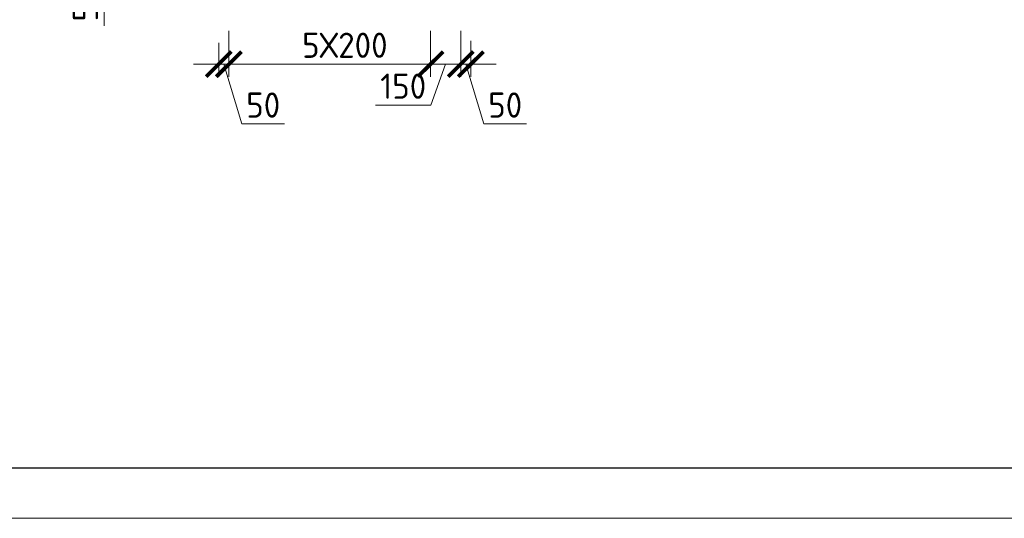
# Model space of a CAD drawing. Header units: millimetres. Extents: x 369815 to 1481759, y -423071 to -27917.
# Tile 62 of 256: x 502626 to 512391, y -265573 to -260622. Entities that reach past the tile are written whole.
import ezdxf

# ---------------------------------------------------------------- set-up
doc = ezdxf.new("R2010")
doc.units = ezdxf.units.MM
for name, color, linetype, lineweight in [('размер', 1, 'Continuous', 25), ('РАЗМЕРЫ', 1, 'Continuous', 9), ('Текст', 7, 'Continuous', 25), ('ТОНКИЕ', 7, 'Continuous', 9)]:
    doc.layers.add(name, color=color, linetype=linetype, lineweight=lineweight)
doc.layers.add('ТОЛСТЫЕ_ОСНОВНЫЕ', color=6, linetype='Continuous')
doc.styles.add('GOST-2.304_Type-B', font='GOST_Common.ttf')
doc.styles.add('ГОСТ', font='GOST_Common.ttf')
doc.dimstyles.new('мой 25', dxfattribs={"dimscale": 100, "dimtxt": 2.5, "dimasz": 2.5, "dimexe": 1.25, "dimexo": 0.625, "dimtad": 1, "dimdec": 0, "dimlfac": 0.5, "dimtxsty": 'GOST-2.304_Type-B', "dimblk": 'ARCHTICK', "dimcen": 2.5, "dimdle": 1.25, "dimaunit": 1, "dimadec": 1, "dimazin": 2, "dimtfac": 1, "dimtdec": 0, "dimtmove": 1, "dimatfit": 3, "dimfxl": 6, "dimfxlon": 1, "dimtfill": 1, "dimlwd": -1, "dimlwe": -1, "dimarcsym": 0})

# ---------------------------------------------------------------- blocks, each defined once
blk = doc.blocks.new('_ArchTick')
at = {"color": 0, "linetype": 'ByBlock', "const_width": 0.15}
blk.add_lwpolyline([(-0.5, -0.5), (0.5, 0.5)], dxfattribs=at)
blk = doc.blocks.new('*D839')
at = {"layer": 'DEFPOINTS', "color": 0, "transparency": 16777216}
for p in [(504700.1, -260669.2), (506700.1, -260669.2), (504700.1, -261063.9)]:
    blk.add_point(p, dxfattribs=at)
at = {"layer": 'РАЗМЕРЫ', "color": 0, "linetype": 'Continuous', "transparency": 16777216}
for p, q in [((504700.1, -260731.7), (504700.1, -261188.9)), ((506700.1, -260731.7), (506700.1, -261188.9)), ((506825.1, -261063.9), (504575.1, -261063.9))]:
    blk.add_line(p, q, dxfattribs=at)
at = {"layer": 'РАЗМЕРЫ', "color": 0, "transparency": 16777216, "xscale": 250, "yscale": 250, "zscale": 250, "rotation": 180}
blk.add_blockref('_ArchTick', (504700.1, -261063.9), dxfattribs=at)
at = {"layer": 'РАЗМЕРЫ', "color": 0, "transparency": 16777216, "xscale": 250, "yscale": 250, "zscale": 250}
blk.add_blockref('_ArchTick', (506700.1, -261063.9), dxfattribs=at)
at = {"layer": 'РАЗМЕРЫ', "color": 0, "transparency": 16777216, "insert": (505850.1, -260876.4), "char_height": 250, "attachment_point": 5, "style": 'GOST-2.304_Type-B', "bg_fill": 3, "box_fill_scale": 1.1, "bg_fill_color": 256, "bg_fill_true_color": 13158600, "bg_fill_transparency": 0}
blk.add_mtext('5Х200', dxfattribs=at)
blk = doc.blocks.new('*D840')
at = {"layer": 'DEFPOINTS', "color": 0, "transparency": 16777216}
for p in [(504600.1, -260436.7, 1440), (504700.1, -260872.6), (504600.1, -261063.9)]:
    blk.add_point(p, dxfattribs=at)
at = {"layer": 'РАЗМЕРЫ', "color": 0, "linetype": 'Continuous', "transparency": 16777216}
for p, q in [((504600.1, -260853.3), (504600.1, -261188.9)), ((504700.1, -260935.1), (504700.1, -261188.9)), ((504600.1, -261063.9), (504350.1, -261063.9)), ((504700.1, -261063.9), (504600.1, -261063.9)), ((504700.1, -261063.9), (504600.1, -261063.9)), ((504650.1, -261063.9), (504828.3, -261657.7)), ((504700.1, -261063.9), (504950.1, -261063.9)), ((504828.3, -261657.7), (505253.3, -261657.7))]:
    blk.add_line(p, q, dxfattribs=at)
at = {"layer": 'РАЗМЕРЫ', "color": 0, "transparency": 16777216, "xscale": 250, "yscale": 250, "zscale": 250}
blk.add_blockref('_ArchTick', (504600.1, -261063.9), dxfattribs=at)
at = {"layer": 'РАЗМЕРЫ', "color": 0, "transparency": 16777216, "xscale": 250, "yscale": 250, "zscale": 250, "rotation": 180}
blk.add_blockref('_ArchTick', (504700.1, -261063.9), dxfattribs=at)
at = {"layer": 'РАЗМЕРЫ', "color": 0, "transparency": 16777216, "insert": (505040.8, -261470.2), "char_height": 250, "attachment_point": 5, "style": 'GOST-2.304_Type-B', "bg_fill": 3, "box_fill_scale": 1.1, "bg_fill_color": 256, "bg_fill_true_color": 13158600, "bg_fill_transparency": 0}
blk.add_mtext('50', dxfattribs=at)
blk = doc.blocks.new('*D841')
at = {"layer": 'DEFPOINTS', "color": 0, "transparency": 16777216}
for p in [(506700.1, -260669.2), (507000.1, -260669.2), (507000.1, -261063.9)]:
    blk.add_point(p, dxfattribs=at)
at = {"layer": 'РАЗМЕРЫ', "color": 0, "linetype": 'Continuous', "transparency": 16777216}
for p, q in [((506700.1, -260731.7), (506700.1, -261188.9)), ((507000.1, -260731.7), (507000.1, -261188.9)), ((506575.1, -261063.9), (507125.1, -261063.9)), ((506850.1, -261063.9), (506704.1, -261470.2)), ((506704.1, -261470.2), (506154.1, -261470.2))]:
    blk.add_line(p, q, dxfattribs=at)
at = {"layer": 'РАЗМЕРЫ', "color": 0, "transparency": 16777216, "xscale": 250, "yscale": 250, "zscale": 250}
blk.add_blockref('_ArchTick', (507000.1, -261063.9), dxfattribs=at)
at = {"layer": 'РАЗМЕРЫ', "color": 0, "transparency": 16777216, "insert": (506429.1, -261282.7), "char_height": 250, "attachment_point": 5, "style": 'GOST-2.304_Type-B', "bg_fill": 3, "box_fill_scale": 1.1, "bg_fill_color": 256, "bg_fill_true_color": 13158600, "bg_fill_transparency": 0}
blk.add_mtext('150', dxfattribs=at)
at = {"layer": 'РАЗМЕРЫ', "color": 0, "transparency": 16777216, "xscale": 250, "yscale": 250, "zscale": 250, "rotation": 180}
blk.add_blockref('_ArchTick', (506700.1, -261063.9), dxfattribs=at)
blk = doc.blocks.new('*D842')
at = {"layer": 'DEFPOINTS', "color": 0, "transparency": 16777216}
for p in [(507000.1, -260669.2), (507100.1, -260769.2), (507100.1, -261063.9)]:
    blk.add_point(p, dxfattribs=at)
at = {"layer": 'РАЗМЕРЫ', "color": 0, "linetype": 'Continuous', "transparency": 16777216}
for p, q in [((507000.1, -260731.7), (507000.1, -261188.9)), ((507100.1, -260831.7), (507100.1, -261188.9)), ((507000.1, -261063.9), (506750.1, -261063.9)), ((507000.1, -261063.9), (507100.1, -261063.9)), ((507000.1, -261063.9), (507100.1, -261063.9)), ((507050.1, -261063.9), (507228.3, -261657.7)), ((507100.1, -261063.9), (507350.1, -261063.9)), ((507228.3, -261657.7), (507653.3, -261657.7))]:
    blk.add_line(p, q, dxfattribs=at)
at = {"layer": 'РАЗМЕРЫ', "color": 0, "transparency": 16777216, "xscale": 250, "yscale": 250, "zscale": 250}
blk.add_blockref('_ArchTick', (507000.1, -261063.9), dxfattribs=at)
at = {"layer": 'РАЗМЕРЫ', "color": 0, "transparency": 16777216, "xscale": 250, "yscale": 250, "zscale": 250, "rotation": 180}
blk.add_blockref('_ArchTick', (507100.1, -261063.9), dxfattribs=at)
at = {"layer": 'РАЗМЕРЫ', "color": 0, "transparency": 16777216, "insert": (507440.8, -261470.2), "char_height": 250, "attachment_point": 5, "style": 'GOST-2.304_Type-B', "bg_fill": 3, "box_fill_scale": 1.1, "bg_fill_color": 256, "bg_fill_true_color": 13158600, "bg_fill_transparency": 0}
blk.add_mtext('50', dxfattribs=at)
blk = doc.blocks.new('*U78')
at = {"layer": 'ТОЛСТЫЕ_ОСНОВНЫЕ', "color": 6}
blk.add_lwpolyline([(20, 5), (415, 5), (415, 292), (20, 292)], close=True, dxfattribs=at)
at = {"layer": 'ТОНКИЕ'}
blk.add_lwpolyline([(0, 0), (420, 0), (420, 297), (0, 297)], close=True, dxfattribs=at)
blk = doc.blocks.new('*D846')
at = {"layer": 'DEFPOINTS', "color": 0, "transparency": 16777216}
for p in [(503995.4, -259936.9), (504600.1, -259936.9), (504600.1, -260036.7)]:
    blk.add_point(p, dxfattribs=at)
at = {"layer": 'РАЗМЕРЫ', "color": 0, "linetype": 'Continuous', "transparency": 16777216}
for p, q in [((503995.4, -259936.9), (503995.4, -259686.9)), ((504537.6, -259936.9), (503870.4, -259936.9)), ((503995.4, -260036.7), (503995.4, -259936.9)), ((503995.4, -260036.7), (503995.4, -259936.9)), ((503995.4, -259986.8), (503464.2, -260260.1)), ((504537.6, -260036.7), (503870.4, -260036.7)), ((503995.4, -260036.7), (503995.4, -260286.7)), ((503464.2, -260260.1), (503464.2, -260685.1))]:
    blk.add_line(p, q, dxfattribs=at)
at = {"layer": 'РАЗМЕРЫ', "color": 0, "transparency": 16777216, "xscale": 250, "yscale": 250, "zscale": 250}
for p, rotation in [((503995.4, -259936.9), 270), ((503995.4, -260036.7), 90)]:
    blk.add_blockref('_ArchTick', p, dxfattribs=dict(at, rotation=rotation))
at = {"layer": 'РАЗМЕРЫ', "color": 0, "transparency": 16777216, "insert": (503276.7, -260472.6), "char_height": 250, "attachment_point": 5, "rotation": 90, "style": 'GOST-2.304_Type-B', "bg_fill": 3, "box_fill_scale": 1.1, "bg_fill_color": 256, "bg_fill_true_color": 13158600, "bg_fill_transparency": 0}
blk.add_mtext('50', dxfattribs=at)
blk = doc.blocks.new('*D851')
at = {"layer": 'DEFPOINTS', "color": 0, "transparency": 16777216}
for p in [(503995.4, -259936.9), (504600.1, -259936.9), (504600.1, -260036.7)]:
    blk.add_point(p, dxfattribs=at)
at = {"layer": 'РАЗМЕРЫ', "color": 0, "linetype": 'Continuous', "transparency": 16777216}
for p, q in [((503995.4, -259936.9), (503995.4, -259686.9)), ((504537.6, -259936.9), (503870.4, -259936.9)), ((503995.4, -260036.7), (503995.4, -259936.9)), ((503995.4, -260036.7), (503995.4, -259936.9)), ((503995.4, -259986.8), (503464.2, -260260.1)), ((504537.6, -260036.7), (503870.4, -260036.7)), ((503995.4, -260036.7), (503995.4, -260286.7)), ((503464.2, -260260.1), (503464.2, -260685.1))]:
    blk.add_line(p, q, dxfattribs=at)
at = {"layer": 'РАЗМЕРЫ', "color": 0, "transparency": 16777216, "xscale": 250, "yscale": 250, "zscale": 250}
for p, rotation in [((503995.4, -259936.9), 270), ((503995.4, -260036.7), 90)]:
    blk.add_blockref('_ArchTick', p, dxfattribs=dict(at, rotation=rotation))
at = {"layer": 'РАЗМЕРЫ', "color": 0, "transparency": 16777216, "insert": (503276.7, -260472.6), "char_height": 250, "attachment_point": 5, "rotation": 90, "style": 'GOST-2.304_Type-B', "bg_fill": 3, "box_fill_scale": 1.1, "bg_fill_color": 256, "bg_fill_true_color": 13158600, "bg_fill_transparency": 0}
blk.add_mtext('50', dxfattribs=at)
blk = doc.blocks.new('штамп кж1.1')
at = {"layer": 'Текст', "color": 7, "attachment_point": 1, "style": 'ГОСТ'}
for s, width, heights, insert, char_height in [('\\pi594.35517;{\\fTimes New Roman|b0|i0|c204|p18;\\C256;Строительство жилого комплекса со  встроенными помещениями \\P\\pi1441.86779;общественного-делового, коммерческого назначения и \\P\\pi41.3631;поликлиническим учреждением по адресу: г. Чита, ул. 1-я Коллективная}', 11543.072, [0], (411117.5, -81801.3), 250), ('\\pi389.01406;{\\fTimes New Roman|b0|i0|c204|p18;\\C256;«Жилой дом со встроенными помещениями \\P\\pi641.91601;общественно-делового и коммерческого \\P\\pi302.06381;назначения на первом этаже здания», поз. 3.1\\P}', 7000, [1500], (410843.9, -83330.8), 225)]:
    blk.add_mtext_dynamic_manual_height_columns(s, width=width, gutter_width=12.5, heights=heights, dxfattribs=dict(at, insert=insert, char_height=char_height))

msp = doc.modelspace()

# ---------------------------------------------------------------- texts
at = {"layer": 'Текст', "color": 7, "insert": (483420.8, -263573.2, 3100), "char_height": 250, "attachment_point": 1, "style": 'ГОСТ'}
msp.add_mtext_dynamic_manual_height_columns('\\pi3500;{\\C0;\\P\\pi1309.09091;План пилонов} 6-13-го этажа{\\H1.83333x; }', width=7000, gutter_width=12.5, heights=[1500], dxfattribs=at)

# ---------------------------------------------------------------- dimensions: what is measured, and where the dimension line sits
at = {"layer": 'РАЗМЕРЫ', "color": 146, "true_color": 0x006272}
dim = msp.add_linear_dim(base=(504700.1, -261063.9, 1660), p1=(506700.1, -260669.2, 1660), p2=(504700.1, -260669.2, 1660), angle=180, text='5Х200', dimstyle='мой 25', dxfattribs=at)
dim.commit()
dim.dimension.update_dxf_attribs({"geometry": '*D839', "text_midpoint": (505850.1, -261063.9, 1660), "dimtype": 160})

# ---------------------------------------------------------------- next in the draw order: dimensions: what is measured, and where the dimension line sits
dim = msp.add_linear_dim(base=(504600.1, -261063.9, 1660), p1=(504700.1, -260872.6, 1660), p2=(504600.1, -260436.7, 3100), dimstyle='мой 25', dxfattribs=at)
dim.commit()
dim.dimension.update_dxf_attribs({"geometry": '*D840', "text_midpoint": (504890.8, -261470.2, 1660)})
dim = msp.add_linear_dim(base=(507000.1, -261063.9, 1660), p1=(506700.1, -260669.2, 1660), p2=(507000.1, -260669.2, 1660), angle=180, dimstyle='мой 25', dxfattribs=at)
dim.commit()
dim.dimension.update_dxf_attribs({"geometry": '*D841', "text_midpoint": (506641.6, -261470.2, 1660), "dimtype": 160})

# ---------------------------------------------------------------- next in the draw order: dimensions: what is measured, and where the dimension line sits
dim = msp.add_linear_dim(base=(507100.1, -261063.9, 1660), p1=(507000.1, -260669.2, 1660), p2=(507100.1, -260769.2, 1660), angle=180, dimstyle='мой 25', dxfattribs=at)
dim.commit()
dim.dimension.update_dxf_attribs({"geometry": '*D842', "text_midpoint": (507290.8, -261470.2, 1660)})

# ---------------------------------------------------------------- next in the draw order: block references
at = {"xscale": 100, "yscale": 100, "zscale": 100}
msp.add_blockref('*U78', (497793.5, -265573.2, 3100), dxfattribs=at)

# ---------------------------------------------------------------- next in the draw order: dimensions: what is measured, and where the dimension line sits
at = {"layer": 'РАЗМЕРЫ', "color": 146, "true_color": 0x006272}
dim = msp.add_linear_dim(base=(503995.4, -259936.9, 3100), p1=(504600.1, -260036.7, 3100), p2=(504600.1, -259936.9, 3100), angle=90, dimstyle='мой 25', dxfattribs=at)
dim.commit()
dim.dimension.update_dxf_attribs({"geometry": '*D846', "text_midpoint": (503464.2, -260322.6, 3100), "dimtype": 160})

# ---------------------------------------------------------------- next in the draw order: dimensions: what is measured, and where the dimension line sits
dim = msp.add_linear_dim(base=(503995.4, -259936.9, 3100), p1=(504600.1, -260036.7, 3100), p2=(504600.1, -259936.9, 3100), angle=90, dimstyle='мой 25', dxfattribs=at)
dim.commit()
dim.dimension.update_dxf_attribs({"geometry": '*D851', "text_midpoint": (503464.2, -260322.6, 3100), "dimtype": 160})

# ---------------------------------------------------------------- next in the draw order: block references
at = {"layer": 'размер'}
msp.add_blockref('штамп кж1.1', (72562.5, -178938.9, 3100), dxfattribs=at)

doc.saveas('drawing.dxf')
